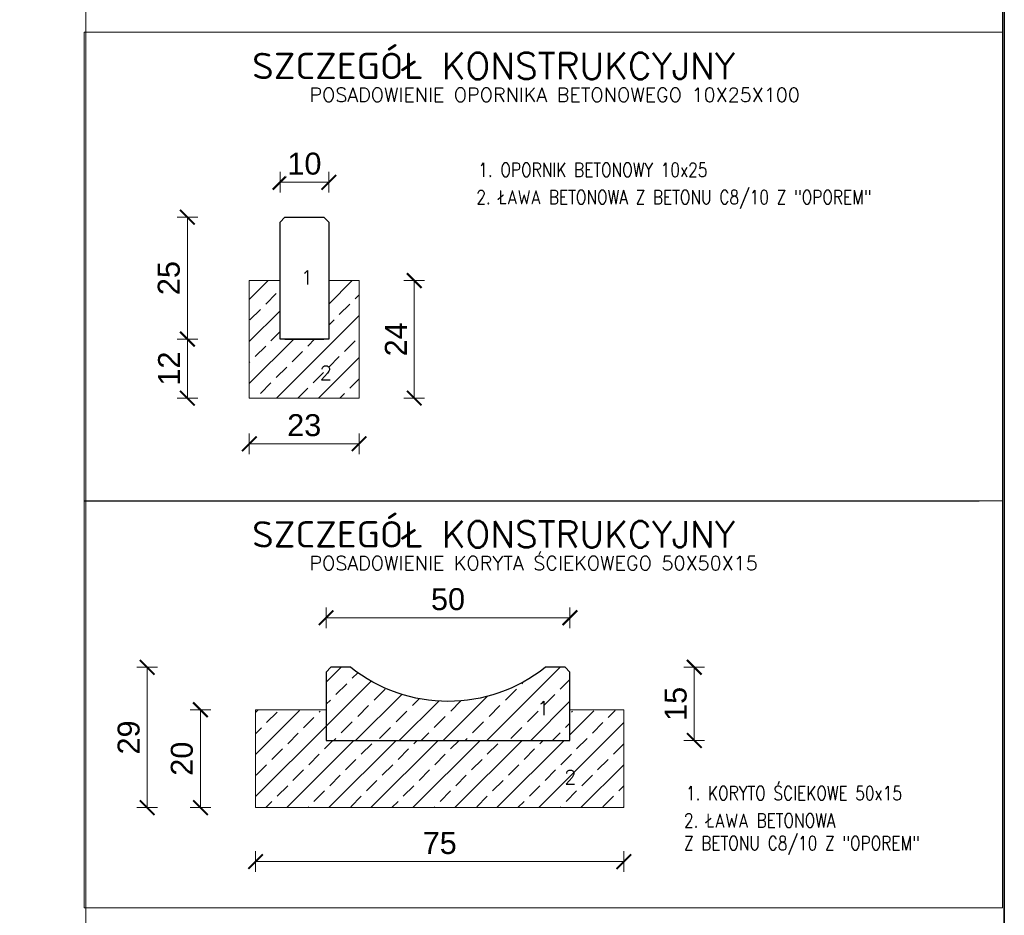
# Model space of a CAD drawing. Header units: metres. Extents: x 8462340 to 8469377, y 5710371 to 5712927.
# Tile 18 of 31: x 8466717 to 8467121, y 5711004 to 5711372. Entities that reach past the tile are written whole.
import ezdxf

# ---------------------------------------------------------------- set-up
doc = ezdxf.new("R2010")
doc.units = ezdxf.units.M
doc.layers.add('dim', color=7, linetype='Continuous', lineweight=5)
doc.layers.add('PODRYS', color=2, linetype='Continuous', lineweight=5)
doc.styles.add('opis', font='simplex.shx', dxfattribs={"width": 0.8, "height": 1})
doc.styles.add('Rockwool', font='arial.ttf')
doc.styles.get("Standard").update_dxf_attribs({"font": 'simplex.shx'})
doc.dimstyles.new('1-50', dxfattribs={"dimtxt": 9, "dimasz": 4, "dimexe": 1.25, "dimexo": 0.625, "dimgap": 3, "dimtad": 1, "dimdec": 0, "dimrnd": 0.5, "dimdsep": 46, "dimtxsty": 'Rockwool', "dimblk": 'TICK2', "dimcen": 0, "dimse1": 1, "dimse2": 1, "dimadec": 0, "dimazin": 0, "dimtfac": 1, "dimtdec": 0, "dimtix": 1, "dimtmove": 2, "dimatfit": 3, "dimfxl": 1, "dimtfill": 1, "dimlwd": 13, "dimarcsym": 0})

# ---------------------------------------------------------------- blocks, each defined once
blk = doc.blocks.new('TICK2')
at = {"color": 0}
for p, q in [((0, -1.06), (0, 1.06)), ((0, 0), (-1, 0))]:
    blk.add_line(p, q, dxfattribs=at)
at = {"color": 1, "const_width": 0.2}
blk.add_lwpolyline([(-0.75, -0.75), (0.75, 0.75)], dxfattribs=at)
blk = doc.blocks.new('*D9513')
at = {"layer": 'Defpoints', "color": 0, "lineweight": 20, "transparency": 16777216}
for p in [(8466811.59, 5711216.49), (8466856.65, 5711216.49), (8466856.65, 5711197.75)]:
    blk.add_point(p, dxfattribs=at)
at = {"layer": 'dim', "color": 0, "lineweight": 13, "transparency": 16777216}
blk.add_line((8466815.59, 5711197.75), (8466852.65, 5711197.75), dxfattribs=at)
at = {"layer": 'dim', "color": 0, "lineweight": 13, "transparency": 16777216, "xscale": 4, "yscale": 4, "zscale": 4, "rotation": 180}
blk.add_blockref('TICK2', (8466811.59, 5711197.75), dxfattribs=at)
at = {"layer": 'dim', "color": 0, "lineweight": 13, "transparency": 16777216, "xscale": 4, "yscale": 4, "zscale": 4}
blk.add_blockref('TICK2', (8466856.65, 5711197.75), dxfattribs=at)
at = {"layer": 'dim', "color": 0, "lineweight": 20, "transparency": 16777216, "insert": (8466834.12, 5711205.35), "char_height": 9, "attachment_point": 5, "style": 'Rockwool', "bg_fill": 3, "box_fill_scale": 1.1, "bg_fill_color": 256, "bg_fill_true_color": 13158600, "bg_fill_transparency": 0}
blk.add_mtext('23', dxfattribs=at)
blk = doc.blocks.new('*D9514')
at = {"layer": 'Defpoints', "color": 0, "lineweight": 20, "transparency": 16777216}
for p in [(8466856.65, 5711264.74), (8466879.25, 5711264.74), (8466856.65, 5711216.49)]:
    blk.add_point(p, dxfattribs=at)
at = {"layer": 'dim', "color": 0, "lineweight": 13, "transparency": 16777216}
blk.add_line((8466879.25, 5711220.49), (8466879.25, 5711260.74), dxfattribs=at)
at = {"layer": 'dim', "color": 0, "lineweight": 13, "transparency": 16777216, "xscale": 4, "yscale": 4, "zscale": 4}
for p, rotation in [((8466879.25, 5711264.74), 90), ((8466879.25, 5711216.49), 270)]:
    blk.add_blockref('TICK2', p, dxfattribs=dict(at, rotation=rotation))
at = {"layer": 'dim', "color": 0, "lineweight": 20, "transparency": 16777216, "insert": (8466871.73, 5711240.62), "char_height": 9, "attachment_point": 5, "rotation": 90, "style": 'Rockwool', "bg_fill": 3, "box_fill_scale": 1.1, "bg_fill_color": 256, "bg_fill_true_color": 13158600, "bg_fill_transparency": 0}
blk.add_mtext('24', dxfattribs=at)
blk = doc.blocks.new('*D9515')
at = {"layer": 'Defpoints', "color": 0, "lineweight": 20, "transparency": 16777216}
for p in [(8466786.19, 5711290.74), (8466834.21, 5711290.74), (8466834.21, 5711240.74)]:
    blk.add_point(p, dxfattribs=at)
at = {"layer": 'dim', "color": 0, "lineweight": 13, "transparency": 16777216}
blk.add_line((8466786.19, 5711244.74), (8466786.19, 5711286.74), dxfattribs=at)
at = {"layer": 'dim', "color": 0, "lineweight": 13, "transparency": 16777216, "xscale": 4, "yscale": 4, "zscale": 4}
for p, rotation in [((8466786.19, 5711290.74), 90), ((8466786.19, 5711240.74), 270)]:
    blk.add_blockref('TICK2', p, dxfattribs=dict(at, rotation=rotation))
at = {"layer": 'dim', "color": 0, "lineweight": 20, "transparency": 16777216, "insert": (8466778.6, 5711265.74), "char_height": 9, "attachment_point": 5, "rotation": 90, "style": 'Rockwool', "bg_fill": 3, "box_fill_scale": 1.1, "bg_fill_color": 256, "bg_fill_true_color": 13158600, "bg_fill_transparency": 0}
blk.add_mtext('25', dxfattribs=at)
blk = doc.blocks.new('*D9516')
at = {"layer": 'Defpoints', "color": 0, "lineweight": 20, "transparency": 16777216}
for p in [(8466844.21, 5711305.05), (8466824.21, 5711264.74), (8466844.21, 5711264.74)]:
    blk.add_point(p, dxfattribs=at)
at = {"layer": 'dim', "color": 0, "lineweight": 13, "transparency": 16777216}
blk.add_line((8466828.21, 5711305.05), (8466840.21, 5711305.05), dxfattribs=at)
at = {"layer": 'dim', "color": 0, "lineweight": 13, "transparency": 16777216, "xscale": 4, "yscale": 4, "zscale": 4, "rotation": 180}
blk.add_blockref('TICK2', (8466824.21, 5711305.05), dxfattribs=at)
at = {"layer": 'dim', "color": 0, "lineweight": 13, "transparency": 16777216, "xscale": 4, "yscale": 4, "zscale": 4}
blk.add_blockref('TICK2', (8466844.21, 5711305.05), dxfattribs=at)
at = {"layer": 'dim', "color": 0, "lineweight": 20, "transparency": 16777216, "insert": (8466834.21, 5711312.64), "char_height": 9, "attachment_point": 5, "style": 'Rockwool', "bg_fill": 3, "box_fill_scale": 1.1, "bg_fill_color": 256, "bg_fill_true_color": 13158600, "bg_fill_transparency": 0}
blk.add_mtext('10', dxfattribs=at)
blk = doc.blocks.new('*D9517')
at = {"layer": 'Defpoints', "color": 0, "lineweight": 20, "transparency": 16777216}
for p in [(8466834.21, 5711240.74), (8466786.19, 5711216.49), (8466834.12, 5711216.49)]:
    blk.add_point(p, dxfattribs=at)
at = {"layer": 'dim', "color": 0, "lineweight": 13, "transparency": 16777216}
blk.add_line((8466786.19, 5711236.74), (8466786.19, 5711220.49), dxfattribs=at)
at = {"layer": 'dim', "color": 0, "lineweight": 13, "transparency": 16777216, "xscale": 4, "yscale": 4, "zscale": 4}
for p, rotation in [((8466786.19, 5711240.74), 90), ((8466786.19, 5711216.49), 270)]:
    blk.add_blockref('TICK2', p, dxfattribs=dict(at, rotation=rotation))
at = {"layer": 'dim', "color": 0, "lineweight": 20, "transparency": 16777216, "insert": (8466778.68, 5711228.62), "char_height": 9, "attachment_point": 5, "rotation": 90, "style": 'Rockwool', "bg_fill": 3, "box_fill_scale": 1.1, "bg_fill_color": 256, "bg_fill_true_color": 13158600, "bg_fill_transparency": 0}
blk.add_mtext('12', dxfattribs=at)
blk = doc.blocks.new('*D9518')
at = {"layer": 'Defpoints', "color": 0, "lineweight": 20, "transparency": 16777216}
for p in [(8466791.56, 5711088.64), (8466814.19, 5711088.64), (8466814.19, 5711048.49)]:
    blk.add_point(p, dxfattribs=at)
at = {"layer": 'dim', "color": 0, "lineweight": 13, "transparency": 16777216}
blk.add_line((8466791.56, 5711052.49), (8466791.56, 5711084.64), dxfattribs=at)
at = {"layer": 'dim', "color": 0, "lineweight": 13, "transparency": 16777216, "xscale": 4, "yscale": 4, "zscale": 4}
for p, rotation in [((8466791.56, 5711088.64), 90), ((8466791.56, 5711048.49), 270)]:
    blk.add_blockref('TICK2', p, dxfattribs=dict(at, rotation=rotation))
at = {"layer": 'dim', "color": 0, "lineweight": 20, "transparency": 16777216, "insert": (8466783.96, 5711068.57), "char_height": 9, "attachment_point": 5, "rotation": 90, "style": 'Rockwool', "bg_fill": 3, "box_fill_scale": 1.1, "bg_fill_color": 256, "bg_fill_true_color": 13158600, "bg_fill_transparency": 0}
blk.add_mtext('20', dxfattribs=at)
blk = doc.blocks.new('*D9519')
at = {"layer": 'Defpoints', "color": 0, "lineweight": 20, "transparency": 16777216}
for p in [(8466937.11, 5711106.06), (8466994.15, 5711106.06), (8466938.31, 5711076.06)]:
    blk.add_point(p, dxfattribs=at)
at = {"layer": 'dim', "color": 0, "lineweight": 13, "transparency": 16777216}
blk.add_line((8466994.15, 5711080.06), (8466994.15, 5711102.06), dxfattribs=at)
at = {"layer": 'dim', "color": 0, "lineweight": 13, "transparency": 16777216, "xscale": 4, "yscale": 4, "zscale": 4}
for p, rotation in [((8466994.15, 5711106.06), 90), ((8466994.15, 5711076.06), 270)]:
    blk.add_blockref('TICK2', p, dxfattribs=dict(at, rotation=rotation))
at = {"layer": 'dim', "color": 0, "lineweight": 20, "transparency": 16777216, "insert": (8466986.55, 5711091.06), "char_height": 9, "attachment_point": 5, "rotation": 90, "style": 'Rockwool', "bg_fill": 3, "box_fill_scale": 1.1, "bg_fill_color": 256, "bg_fill_true_color": 13158600, "bg_fill_transparency": 0}
blk.add_mtext('15', dxfattribs=at)
blk = doc.blocks.new('*D9399')
at = {"layer": 'Defpoints', "color": 0, "lineweight": 20, "transparency": 16777216}
for p in [(8466849.11, 5711106.06), (8466769.74, 5711048.49), (8466849.11, 5711048.49)]:
    blk.add_point(p, dxfattribs=at)
at = {"layer": 'dim', "color": 0, "lineweight": 13, "transparency": 16777216}
blk.add_line((8466769.74, 5711102.06), (8466769.74, 5711052.49), dxfattribs=at)
at = {"layer": 'dim', "color": 0, "lineweight": 13, "transparency": 16777216, "xscale": 4, "yscale": 4, "zscale": 4}
for p, rotation in [((8466769.74, 5711106.06), 90), ((8466769.74, 5711048.49), 270)]:
    blk.add_blockref('TICK2', p, dxfattribs=dict(at, rotation=rotation))
at = {"layer": 'dim', "color": 0, "lineweight": 20, "transparency": 16777216, "insert": (8466762.14, 5711077.28), "char_height": 9, "attachment_point": 5, "rotation": 90, "style": 'Rockwool', "bg_fill": 3, "box_fill_scale": 1.1, "bg_fill_color": 256, "bg_fill_true_color": 13158600, "bg_fill_transparency": 0}
blk.add_mtext('29', dxfattribs=at)
blk = doc.blocks.new('*D9520')
at = {"layer": 'Defpoints', "color": 0, "lineweight": 20, "transparency": 16777216}
for p in [(8466943.11, 5711126.37), (8466843.11, 5711076.06), (8466943.11, 5711076.06)]:
    blk.add_point(p, dxfattribs=at)
at = {"layer": 'dim', "color": 0, "lineweight": 13, "transparency": 16777216}
blk.add_line((8466847.11, 5711126.37), (8466939.11, 5711126.37), dxfattribs=at)
at = {"layer": 'dim', "color": 0, "lineweight": 13, "transparency": 16777216, "xscale": 4, "yscale": 4, "zscale": 4, "rotation": 180}
blk.add_blockref('TICK2', (8466843.11, 5711126.37), dxfattribs=at)
at = {"layer": 'dim', "color": 0, "lineweight": 13, "transparency": 16777216, "xscale": 4, "yscale": 4, "zscale": 4}
blk.add_blockref('TICK2', (8466943.11, 5711126.37), dxfattribs=at)
at = {"layer": 'dim', "color": 0, "lineweight": 20, "transparency": 16777216, "insert": (8466893.11, 5711133.96), "char_height": 9, "attachment_point": 5, "style": 'Rockwool', "bg_fill": 3, "box_fill_scale": 1.1, "bg_fill_color": 256, "bg_fill_true_color": 13158600, "bg_fill_transparency": 0}
blk.add_mtext('50', dxfattribs=at)
blk = doc.blocks.new('*D9521')
at = {"layer": 'Defpoints', "color": 0, "lineweight": 20, "transparency": 16777216}
for p in [(8466814.19, 5711048.49), (8466965.22, 5711048.49), (8466965.22, 5711026.34)]:
    blk.add_point(p, dxfattribs=at)
at = {"layer": 'dim', "color": 0, "lineweight": 13, "transparency": 16777216}
blk.add_line((8466818.19, 5711026.34), (8466961.22, 5711026.34), dxfattribs=at)
at = {"layer": 'dim', "color": 0, "lineweight": 13, "transparency": 16777216, "xscale": 4, "yscale": 4, "zscale": 4, "rotation": 180}
blk.add_blockref('TICK2', (8466814.19, 5711026.34), dxfattribs=at)
at = {"layer": 'dim', "color": 0, "lineweight": 13, "transparency": 16777216, "xscale": 4, "yscale": 4, "zscale": 4}
blk.add_blockref('TICK2', (8466965.22, 5711026.34), dxfattribs=at)
at = {"layer": 'dim', "color": 0, "lineweight": 20, "transparency": 16777216, "insert": (8466889.71, 5711033.92), "char_height": 9, "attachment_point": 5, "style": 'Rockwool', "bg_fill": 3, "box_fill_scale": 1.1, "bg_fill_color": 256, "bg_fill_true_color": 13158600, "bg_fill_transparency": 0}
blk.add_mtext('75', dxfattribs=at)

msp = doc.modelspace()

# ---------------------------------------------------------------- hatches: boundary and pattern name
at = {"layer": 'dim', "lineweight": 5}
h = msp.add_hatch(dxfattribs=at)
h.set_pattern_fill('ANSI33', color=256, scale=1.92, style=0)
h.set_pattern_definition([(45, (-8477358.093, -5712701.881), (-8.621045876, 8.621045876), []), (45, (-8477349.472, -5712701.881), (-8.621045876, 8.621045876), [6.096, -3.048])])
h.paths.add_polyline_path([(8466856.65, 5711216.49), (8466856.65, 5711264.74), (8466844.21, 5711264.74), (8466844.21, 5711240.74), (8466824.21, 5711240.74), (8466824.21, 5711264.74), (8466811.59, 5711264.74), (8466811.59, 5711216.49)])
at = {"layer": 'dim', "lineweight": 20}
h = msp.add_hatch(dxfattribs=at)
h.set_pattern_fill('ANSI33', color=256, scale=2, style=0)
h.set_pattern_definition([(45, (-8462287.238, -5712594.665), (-8.980256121, 8.980256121), []), (45, (-8462278.258, -5712594.665), (-8.980256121, 8.980256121), [6.35, -3.175])])
h.paths.add_polyline_path([(8466943.11, 5711076.06), (8466943.11, 5711104.06), (8466941.11, 5711106.06), (8466933.11, 5711106.06, -0.35), (8466853.11, 5711106.06), (8466845.11, 5711106.06), (8466843.11, 5711104.06), (8466843.11, 5711076.06)])
at = {"layer": 'dim', "lineweight": 5}
h = msp.add_hatch(dxfattribs=at)
h.set_pattern_fill('ANSI33', color=256, scale=1.92, style=0)
h.set_pattern_definition([(45, (-8471508.332, -5706024.18), (-8.621045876, 8.621045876), []), (45, (-8471499.711, -5706024.18), (-8.621045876, 8.621045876), [6.096, -3.048])])
h.paths.add_polyline_path([(8466843.11, 5711076.06), (8466843.11, 5711088.06), (8466814.19, 5711088.64), (8466814.19, 5711088.64), (8466814.19, 5711048.63), (8466821, 5711048.49), (8466965.22, 5711048.49), (8466965.22, 5711088.5), (8466943.11, 5711088.06), (8466943.11, 5711076.06)])

# ---------------------------------------------------------------- linework, layer by layer
msp.add_line((8466743.8, 5711174.41), (8467111.07, 5711174.41))
msp.add_line((8466743.8, 5711174.41), (8467111.07, 5711174.41))
at = {"layer": 'dim'}
msp.add_line((8466744.51, 5710370.95), (8466744.51, 5711745.95), dxfattribs=at)
at = {"layer": 'dim', "lineweight": 30}
for p, q in [((8466826.21, 5711290.74), (8466842.21, 5711290.74)), ((8466826.21, 5711240.74), (8466842.21, 5711240.74))]:
    msp.add_line(p, q, dxfattribs=at)
at = {"layer": 'dim', "lineweight": 5}
for points in [[(8466744.51, 5711521.59), (8467120.62, 5711521.59), (8467120.62, 5711366.58), (8466744.51, 5711366.58)], [(8466743.8, 5711366.58), (8467120.62, 5711366.58), (8467120.62, 5711174.41), (8466743.8, 5711174.41)], [(8466743.8, 5711174.41), (8467120.62, 5711174.41), (8467120.62, 5711007.33), (8466743.8, 5711007.33)]]:
    msp.add_lwpolyline(points, close=True, dxfattribs=at)
at = {"layer": 'dim', "lineweight": 30}
msp.add_lwpolyline([(8466826.21, 5711290.74), (8466842.21, 5711290.74), (8466844.21, 5711288.74), (8466844.21, 5711240.74), (8466824.21, 5711240.74), (8466824.21, 5711288.74)], close=True, dxfattribs=at)
at = {"layer": 'dim', "lineweight": 5}
for points in [[(8466844.21, 5711264.74), (8466856.65, 5711264.74), (8466856.65, 5711216.49), (8466811.59, 5711216.49), (8466811.59, 5711264.74), (8466824.21, 5711264.74)], [(8466943.11, 5711088.64), (8466965.22, 5711088.64), (8466965.22, 5711048.49), (8466814.19, 5711048.49), (8466814.19, 5711088.64), (8466843.11, 5711088.64)]]:
    msp.add_lwpolyline(points, dxfattribs=at)
at = {"layer": 'dim', "lineweight": 30, "flags": 128}
msp.add_lwpolyline([(8466943.11, 5711076.06), (8466943.11, 5711104.06), (8466941.11, 5711106.06), (8466933.11, 5711106.06, -0.35), (8466853.11, 5711106.06), (8466845.11, 5711106.06), (8466843.11, 5711104.06), (8466843.11, 5711076.06)], format="xyb", close=True, dxfattribs=at)
at = {"layer": 'dim', "lineweight": 5, "flags": 128}
msp.add_lwpolyline([(8466943.11, 5711076.06), (8466943.11, 5711104.06), (8466941.11, 5711106.06), (8466933.11, 5711106.06, -0.35), (8466853.11, 5711106.06), (8466845.11, 5711106.06), (8466843.11, 5711104.06), (8466843.11, 5711076.06)], format="xyb", close=True, dxfattribs=at)
at = {"layer": 'PODRYS', "color": 0, "lineweight": 35}
msp.add_lwpolyline([(8465120.62, 5710370.95), (8467121.33, 5710370.95), (8467121.33, 5711745.95), (8465120.62, 5711745.95)], close=True, dxfattribs=at)

# ---------------------------------------------------------------- texts
at = {"linetype": 'Continuous', "lineweight": 30}
for s, height, p in [('SZCZEGÓŁ KONSTRUKCYJNY', 10.8, (8466812.76, 5711347.38)), ('POSADOWIENIE OPORNIKA BETONOWEGO 10X25X100', 5.76, (8466836.27, 5711338.08)), ('2', 5.76, (8466840.52, 5711223.97)), ('SZCZEGÓŁ KONSTRUKCYJNY', 10.8, (8466812.76, 5711155.21)), ('POSADOWIENIE KORYTA ŚCIEKOWEGO 50X50X15', 5.76, (8466836.27, 5711145.92)), ('2', 5.76, (8466940.81, 5711058.16))]:
    msp.add_text(s, height=height, dxfattribs=at).set_placement(p)
at = {"lineweight": 5, "style": 'opis', "width": 0.8}
for s, p in [('1. OPORNIK BETONOWY 10x25', (8466905.52, 5711307.24)), ('1. KORYTO ŚCIEKOWE 50x15', (8466990.68, 5711051.5))]:
    msp.add_text(s, height=5.76, dxfattribs=at).set_placement(p)
at = {"lineweight": 15, "style": 'opis', "width": 0.8}
for s, p in [('2. ŁAWA BETONOWA Z BETONU C8/10 Z "OPOREM"', (8466904.73, 5711296.03)), ('2. ŁAWA BETONOWA', (8466989.89, 5711040.28)), ('Z BETONU C8/10 Z "OPOREM"', (8466989.89, 5711031.08))]:
    msp.add_text(s, height=5.76, dxfattribs=at).set_placement(p)

# ---------------------------------------------------------------- next in the draw order: dimensions: what is measured, and where the dimension line sits
at = {"layer": 'dim', "lineweight": 20}
for base, p1, p2, text, picture, middle in [((8466786.19, 5711290.74), (8466834.21, 5711240.74), (8466834.21, 5711290.74), '25', '*D9515', (8466778.6, 5711265.74)), ((8466994.15, 5711106.06), (8466938.31, 5711076.06), (8466937.11, 5711106.06), '15', '*D9519', (8466986.55, 5711091.06)), ((8466791.56, 5711088.64), (8466814.19, 5711048.49), (8466814.19, 5711088.64), '20', '*D9518', (8466783.96, 5711068.57))]:
    dim = msp.add_linear_dim(base=base, p1=p1, p2=p2, angle=90, text=text, dimstyle='1-50', dxfattribs=at)
    dim.commit()
    dim.dimension.update_dxf_attribs({"geometry": picture, "text_midpoint": middle})
dim = msp.add_linear_dim(base=(8466856.65, 5711197.75), p1=(8466811.59, 5711216.49), p2=(8466856.65, 5711216.49), text='23', dimstyle='1-50', dxfattribs=at)
dim.commit()
dim.dimension.update_dxf_attribs({"geometry": '*D9513', "text_midpoint": (8466834.12, 5711205.35)})

# ---------------------------------------------------------------- next in the draw order: dimensions: what is measured, and where the dimension line sits
dim = msp.add_linear_dim(base=(8466844.21, 5711305.05), p1=(8466824.21, 5711264.74), p2=(8466844.21, 5711264.74), text='10', dimstyle='1-50', dxfattribs=at)
dim.commit()
dim.dimension.update_dxf_attribs({"geometry": '*D9516', "text_midpoint": (8466834.21, 5711312.64)})
dim = msp.add_aligned_dim(p1=(8466856.65, 5711216.49), p2=(8466856.65, 5711264.74), distance=-22.6, text='24', dimstyle='1-50', dxfattribs=at)
dim.commit()
dim.dimension.update_dxf_attribs({"geometry": '*D9514', "text_midpoint": (8466871.73, 5711240.62)})
for base, p1, p2, text, picture, middle in [((8466786.19, 5711216.49), (8466834.21, 5711240.74), (8466834.12, 5711216.49), '12', '*D9517', (8466778.68, 5711228.62)), ((8466769.74, 5711048.49), (8466849.11, 5711106.06), (8466849.11, 5711048.49), '29', '*D9399', (8466762.14, 5711077.28))]:
    dim = msp.add_linear_dim(base=base, p1=p1, p2=p2, angle=90, text=text, dimstyle='1-50', dxfattribs=at)
    dim.commit()
    dim.dimension.update_dxf_attribs({"geometry": picture, "text_midpoint": middle})

# ---------------------------------------------------------------- next in the draw order: texts
at = {"linetype": 'Continuous', "lineweight": 30}
msp.add_text('1', height=5.76, dxfattribs=at).set_placement((8466832.7, 5711263.1))

# ---------------------------------------------------------------- next in the draw order: dimensions: what is measured, and where the dimension line sits
at = {"layer": 'dim', "lineweight": 20}
for base, p1, p2, text, picture, middle in [((8466943.11, 5711126.37), (8466843.11, 5711076.06), (8466943.11, 5711076.06), '50', '*D9520', (8466893.11, 5711133.96)), ((8466965.22, 5711026.34), (8466814.19, 5711048.49), (8466965.22, 5711048.49), '75', '*D9521', (8466889.71, 5711033.92))]:
    dim = msp.add_linear_dim(base=base, p1=p1, p2=p2, text=text, dimstyle='1-50', dxfattribs=at)
    dim.commit()
    dim.dimension.update_dxf_attribs({"geometry": picture, "text_midpoint": middle})

# ---------------------------------------------------------------- next in the draw order: texts
at = {"linetype": 'Continuous', "lineweight": 30}
msp.add_text('1', height=5.76, dxfattribs=at).set_placement((8466929.72, 5711086.46))

doc.saveas('drawing.dxf')
